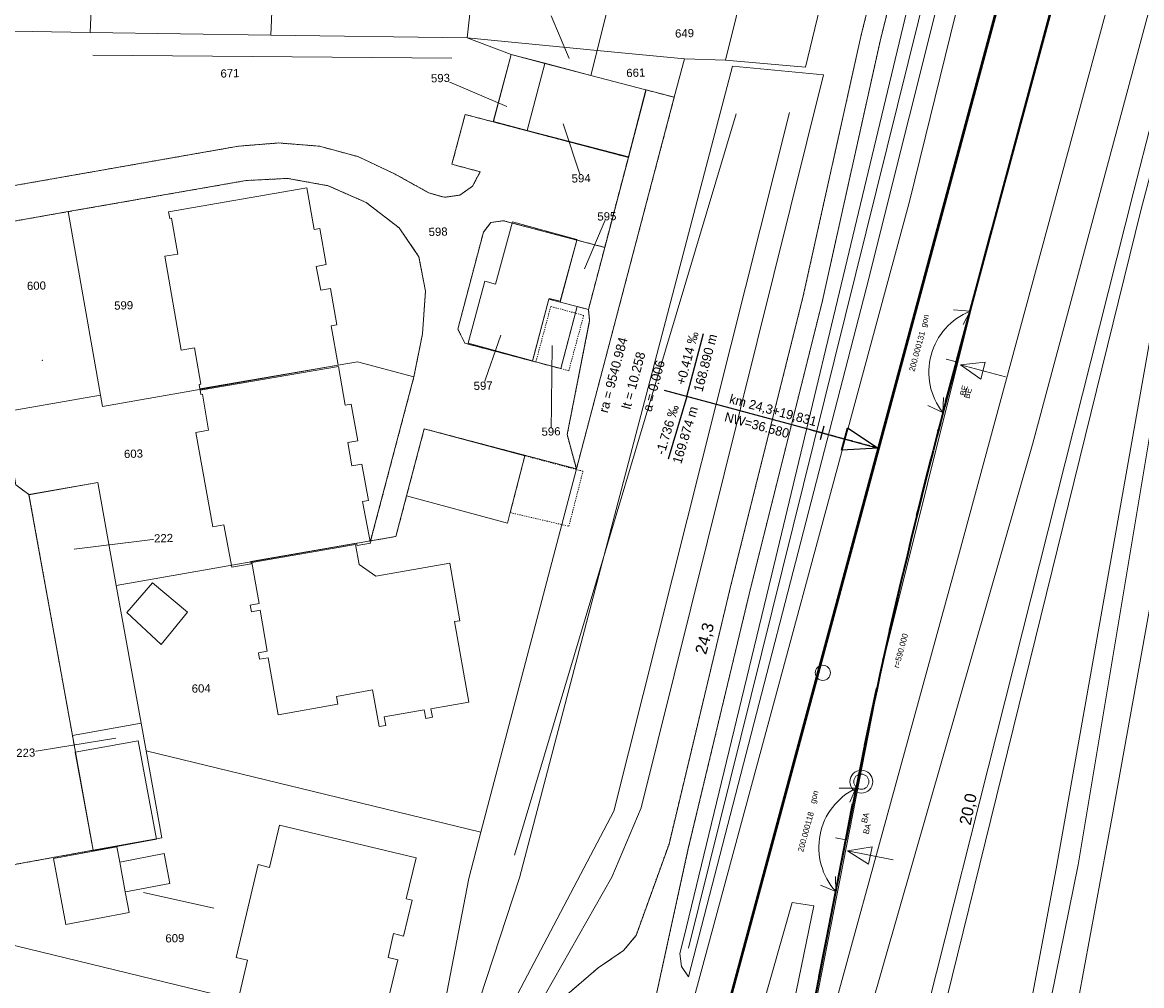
# Model space of a CAD drawing. Header units: millimetres. Extents: x -191 to 81095, y -508122 to 28741.
# Tile 40 of 251: x 4813 to 4909, y 9510 to 9593. Entities that reach past the tile are written whole.
import ezdxf
from ezdxf.enums import TextEntityAlignment as Align

# ---------------------------------------------------------------- set-up
doc = ezdxf.new("R2010")
doc.units = ezdxf.units.MM
for name, pattern in [('240620_Dorsten Achse$0$STRICHLINIE', [0.75, 0.5, -0.25]), ('STRICHPUNKT', [1, 0.5, -0.25, 0, -0.25]), ('VE22-087 DB - VST Hervest-Dorsten ALK VA2736$0$1', [0]), ('VE22-087 DB - VST Hervest-Dorsten ALK VA2736$0$2', [0.16, 0.06, -0.1]), ('VE22-087 DB - VST Hervest-Dorsten ALK VA2736$0$3', [0.26, 0.11, -0.15])]:
    doc.linetypes.add(name, pattern=pattern)
doc.layers.get('0').update_dxf_attribs({"color": 251})
for name, color, linetype, lineweight in [('240620_Dorsten Achse$0$EB-62236R-A-ACHSE', 1, 'Continuous', 35), ('240620_Dorsten Achse$0$EB-62236R-A-PFEIL-LIN', 1, 'Continuous', 18), ('240620_Dorsten Achse$0$EB-62236S-A-KM', 1, 'Continuous', 18), ('240620_Dorsten Achse$0$EB-62236S-A-KMTXT', 1, 'Continuous', 35), ('240620_Dorsten Achse$0$EB-62236S-A-PFEIL-LIN', 1, 'Continuous', 18), ('240620_Dorsten Achse$0$EB-62236S-A-PFEIL-TXT', 1, 'Continuous', 18), ('240620_Dorsten Achse$0$EB-62273R-A-ACHSE', 1, 'Continuous', 35), ('240620_Dorsten Achse$0$EB-62273R-TS-FUSS', 250, '240620_Dorsten Achse$0$STRICHLINIE', 25), ('240620_Dorsten Achse$0$EB-62273R-TS-LIN', 250, 'Continuous', 25), ('240620_Dorsten Achse$0$EB-62273R-TS-TXT-025', 250, 'Continuous', 25), ('240620_Dorsten Achse$0$EB-62273S-A-KM', 1, 'Continuous', 18), ('240620_Dorsten Achse$0$EB-62273S-A-KMTXT', 1, 'Continuous', 35), ('EB-2236R-A-ACHSE', 2, 'Continuous', 35), ('VE22-087 DB - VST Hervest-Dorsten ALK VA2736$0$AX_Bahnverkehr', 7, 'VE22-087 DB - VST Hervest-Dorsten ALK VA2736$0$1', 18), ('VE22-087 DB - VST Hervest-Dorsten ALK VA2736$0$AX_Flurstueck', 9, 'VE22-087 DB - VST Hervest-Dorsten ALK VA2736$0$1', 18), ('VE22-087 DB - VST Hervest-Dorsten ALK VA2736$0$AX_Gebaeude', 7, 'VE22-087 DB - VST Hervest-Dorsten ALK VA2736$0$1', 18), ('VE22-087 DB - VST Hervest-Dorsten ALK VA2736$0$AX_Gelaendekante', 7, 'VE22-087 DB - VST Hervest-Dorsten ALK VA2736$0$1', 18), ('VE22-087 DB - VST Hervest-Dorsten ALK VA2736$0$AX_Gleis', 7, 'VE22-087 DB - VST Hervest-Dorsten ALK VA2736$0$1', 18), ('VE22-087 DB - VST Hervest-Dorsten ALK VA2736$0$AX_Platz', 7, 'VE22-087 DB - VST Hervest-Dorsten ALK VA2736$0$1', 18), ('VE22-087 DB - VST Hervest-Dorsten ALK VA2736$0$AX_SonstigesBauwerkOderSonstigeEinrichtung', 7, 'VE22-087 DB - VST Hervest-Dorsten ALK VA2736$0$1', 18), ('VE22-087 DB - VST Hervest-Dorsten ALK VA2736$0$AX_SportFreizeitUndErholungsflaeche', 7, 'VE22-087 DB - VST Hervest-Dorsten ALK VA2736$0$1', 18), ('VE22-087 DB - VST Hervest-Dorsten ALK VA2736$0$AX_Strassenverkehr', 7, 'VE22-087 DB - VST Hervest-Dorsten ALK VA2736$0$1', 18), ('VE22-087 DB - VST Hervest-Dorsten ALK VA2736$0$AX_Vegetationsmerkmal', 7, 'VE22-087 DB - VST Hervest-Dorsten ALK VA2736$0$1', 18), ('VE22-087 DB - VST Hervest-Dorsten ALK VA2736$0$AX_Weg', 7, 'VE22-087 DB - VST Hervest-Dorsten ALK VA2736$0$1', 18), ('VE22-087 DB - VST Hervest-Dorsten ALK VA2736$0$AX_Wohnbauflaeche', 7, 'VE22-087 DB - VST Hervest-Dorsten ALK VA2736$0$1', 18), ('VE22-087 DB - VST Hervest-Dorsten ALK VA2736$0$Flurgrenzen', 9, 'VE22-087 DB - VST Hervest-Dorsten ALK VA2736$0$1', 18)]:
    doc.layers.add(name, color=color, linetype=linetype, lineweight=lineweight)
doc.layers.add('XREF ALK Kataster', color=251, linetype='Continuous')
doc.styles.add('240620_Dorsten Achse$0$Beschriftung', font='arial.ttf')
doc.styles.add('240620_Dorsten Achse$0$PROVI', font='PROVI.SHX')
doc.styles.add('VE22-087 DB - VST Hervest-Dorsten ALK VA2736$0$0', font='arial.ttf')

# ---------------------------------------------------------------- blocks, each defined once
blk = doc.blocks.new('VE22-087 DB - VST Hervest-Dorsten ALK VA2736$0$99')
at = {"color": 0}
blk.add_point((0, 0), dxfattribs=at)
blk = doc.blocks.new('VE22-087 DB - VST Hervest-Dorsten ALK VA2736')
at = {"layer": 'VE22-087 DB - VST Hervest-Dorsten ALK VA2736$0$AX_Bahnverkehr', "color": 253, "linetype": 'VE22-087 DB - VST Hervest-Dorsten ALK VA2736$0$1', "lineweight": 13, "ltscale": 0.5, "true_color": 0x999999}
for points in [[(4878.742, 9517.391, 0), (4863.956, 9465.438, 0), (4868.06, 9464.453, 0), (4873.505, 9482.625, 0), (4880.598, 9517.117, 0)], [(4863.956, 9465.438, 0), (4878.742, 9517.391, 0), (4880.598, 9517.117, 0), (4873.505, 9482.625, 0), (4868.06, 9464.453, 0)]]:
    blk.add_polyline3d(points, close=True, dxfattribs=at)
at = {"layer": 'VE22-087 DB - VST Hervest-Dorsten ALK VA2736$0$AX_Flurstueck', "linetype": 'VE22-087 DB - VST Hervest-Dorsten ALK VA2736$0$1', "lineweight": 13, "ltscale": 0.5}
for points in [[(4883.747, 9605.026, 0), (4879.87, 9589.026, 0), (4873.015, 9589.634, 0), (4869.489, 9589.73, 0), (4868.623, 9586.445, 0), (4860.23, 9554.576, 0), (4852.044, 9523.448, 0), (4850.995, 9519.458, 0), (4848.532, 9506.685, 0), (4844.825, 9488.209, 0), (4843.993, 9483.998, 0), (4841.855, 9473.189, 0), (4839.803, 9473.807, 0), (4837.901, 9474.391, 0), (4834.119, 9462.642, 0), (4839.46, 9460.949, 0), (4839.293, 9460.393, 0), (4846.879, 9458.298, 0)], [(4886.541, 9458.338, 0), (4887.61, 9460.113, 0), (4890.944, 9465.646, 0), (4897.901, 9494.171, 0), (4903.269, 9520.626, 0), (4912.443, 9575.675, 0)], [(4912.443, 9575.675, 0), (4903.269, 9520.626, 0), (4897.901, 9494.171, 0), (4890.944, 9465.646, 0), (4892.269, 9465.136, 0), (4893.398, 9464.701, 0), (4898.962, 9462.557, 0), (4904.472, 9460.434, 0), (4905.48, 9460.12, 0), (4906.931, 9459.669, 0), (4909.761, 9458.79, 0), (4907.214, 9460.358, 0), (4905.755, 9462.867, 0), (4905.659, 9465.847, 0), (4909.004, 9481.094, 0)], [(4859.61, 9589.759, 0), (4858.068, 9593.415, 0)], [(4854.256, 9585.645, 0), (4848.569, 9588.086, 0)], [(4809.26, 9575.345, 0), (4816.642, 9576.637, 0), (4831.911, 9579.307, 0), (4835.445, 9579.49, 0), (4838.937, 9578.861, 0), (4842.199, 9577.419, 0), (4845.033, 9575.238, 0), (4846.725, 9572.762, 0), (4847.281, 9569.822, 0), (4847.025, 9566.15, 0), (4846.295, 9562.48, 0), (4842.582, 9548.408, 0), (4844.747, 9548.788, 0), (4845.665, 9552.265, 0), (4847.183, 9558.017, 0), (4860.23, 9554.576, 0), (4868.623, 9586.445, 0), (4866.211, 9587.078, 0), (4864.682, 9581.287, 0), (4855.996, 9583.573, 0), (4853.1, 9584.334, 0), (4850.686, 9584.969, 0), (4849.555, 9580.699, 0), (4851.97, 9580.057, 0), (4851.325, 9578.834, 0), (4850.243, 9578.057, 0), (4848.9, 9577.867, 0), (4847.579, 9578.239, 0), (4844.635, 9579.879, 0), (4841.494, 9581.356, 0), (4838.182, 9582.249, 0), (4834.696, 9582.526, 0), (4831.24, 9582.251, 0), (4808.736, 9578.297, 0)], [(4859.085, 9584.166, 0), (4860.634, 9579.502, 0)], [(4860.925, 9571.735, 0), (4862.842, 9576.239, 0)], [(4853.755, 9566.035, 0), (4852.231, 9561.715, 0)], [(4858.142, 9565.172, 0), (4858.05, 9557.79, 0)], [(4817.149, 9547.702, 0), (4824.819, 9548.643, 0)], [(4820.739, 9531.493, 0), (4812.997, 9530.243, 0)]]:
    blk.add_polyline3d(points, dxfattribs=at)
for points in [[(4797.933, 9592.349, 0), (4805.266, 9592.215, 0), (4818.534, 9592.009, 0), (4819.369, 9611.258, 0), (4806.888, 9611.796, 0), (4807.137, 9618.665, 0), (4804.314, 9619.836, 0), (4799.033, 9622.029, 0), (4794.797, 9623.787, 0), (4792.608, 9619.455, 0), (4784.127, 9598.793, 0), (4784.227, 9596.252, 0), (4786.324, 9594.692, 0)], [(4819.369, 9611.258, 0), (4818.534, 9592.009, 0), (4834.027, 9591.767, 0), (4835.13, 9617.735, 0), (4819.755, 9620.542, 0)], [(4835.13, 9617.735, 0), (4834.027, 9591.767, 0), (4850.861, 9591.527, 0), (4853.397, 9614.4, 0)], [(4860.545, 9614.916, 0), (4853.643, 9616.627, 0), (4853.397, 9614.4, 0), (4850.861, 9591.527, 0), (4861.997, 9590.454, 0), (4866.667, 9609.281, 0), (4867.629, 9613.16, 0)], [(4866.667, 9609.281, 0), (4861.997, 9590.454, 0), (4869.489, 9589.73, 0), (4873.015, 9589.634, 0), (4874.846, 9597.014, 0), (4877.241, 9606.664, 0)], [(4877.241, 9606.664, 0), (4874.846, 9597.014, 0), (4873.015, 9589.634, 0), (4879.87, 9589.026, 0), (4883.747, 9605.026, 0)], [(4850.861, 9591.527, 0), (4834.027, 9591.767, 0), (4818.534, 9592.009, 0), (4805.266, 9592.215, 0), (4806.018, 9587.959, 0), (4806.348, 9586.09, 0), (4807.345, 9580.439, 0), (4807.58, 9579.108, 0), (4808.736, 9578.297, 0), (4831.24, 9582.251, 0), (4834.696, 9582.526, 0), (4838.182, 9582.249, 0), (4841.494, 9581.356, 0), (4844.635, 9579.879, 0), (4847.579, 9578.239, 0), (4848.9, 9577.867, 0), (4850.243, 9578.057, 0), (4851.325, 9578.834, 0), (4851.97, 9580.057, 0), (4849.555, 9580.699, 0), (4850.686, 9584.969, 0), (4853.1, 9584.334, 0), (4854.631, 9590.103, 0), (4854.633, 9590.113, 0)], [(4861.997, 9590.454, 0), (4850.861, 9591.527, 0), (4854.633, 9590.113, 0), (4857.528, 9589.355, 0), (4861.464, 9588.323, 0)], [(4854.633, 9590.113, 0), (4854.631, 9590.103, 0), (4853.1, 9584.334, 0), (4855.996, 9583.573, 0), (4856.003, 9583.602, 0), (4857.526, 9589.345, 0), (4857.528, 9589.355, 0)], [(4866.192, 9587.083, 0), (4866.211, 9587.078, 0), (4868.623, 9586.445, 0), (4869.489, 9589.73, 0), (4861.997, 9590.454, 0), (4861.464, 9588.323, 0)], [(4861.464, 9588.323, 0), (4857.528, 9589.355, 0), (4857.526, 9589.345, 0), (4856.003, 9583.602, 0), (4855.996, 9583.573, 0), (4864.682, 9581.287, 0), (4866.211, 9587.078, 0), (4866.192, 9587.083, 0)], [(4835.445, 9579.49, 0), (4831.911, 9579.307, 0), (4816.642, 9576.637, 0), (4819.421, 9560.913, 0), (4819.595, 9559.93, 0), (4839.799, 9563.468, 0), (4841.463, 9563.76, 0), (4846.295, 9562.48, 0), (4847.025, 9566.15, 0), (4847.281, 9569.822, 0), (4846.725, 9572.762, 0), (4845.033, 9575.238, 0), (4842.199, 9577.419, 0), (4838.937, 9578.861, 0)], [(4816.642, 9576.637, 0), (4809.26, 9575.345, 0), (4808.448, 9574.189, 0), (4811.049, 9559.447, 0), (4819.421, 9560.913, 0)], [(4853.962, 9575.864, 0), (4860.251, 9574.206, 0), (4862.658, 9573.571, 0), (4861.257, 9568.248, 0), (4860.293, 9568.503, 0), (4858.889, 9563.182, 0), (4856.75, 9563.747, 0), (4856.465, 9563.822, 0), (4850.669, 9565.352, 0), (4850.059, 9566.566, 0), (4852.254, 9574.879, 0), (4852.901, 9575.721, 0)], [(4853.962, 9575.864, 0), (4852.901, 9575.721, 0), (4852.254, 9574.879, 0), (4850.059, 9566.566, 0), (4850.669, 9565.352, 0), (4856.465, 9563.822, 0), (4857.875, 9569.141, 0), (4858.838, 9568.887, 0), (4860.251, 9574.206, 0)], [(4860.251, 9574.206, 0), (4858.838, 9568.887, 0), (4860.293, 9568.503, 0), (4861.257, 9568.248, 0), (4862.658, 9573.571, 0)], [(4860.293, 9568.503, 0), (4858.838, 9568.887, 0), (4857.875, 9569.141, 0), (4856.465, 9563.822, 0), (4856.75, 9563.747, 0), (4858.889, 9563.182, 0)], [(4841.463, 9563.76, 0), (4839.799, 9563.468, 0), (4819.595, 9559.93, 0), (4819.421, 9560.913, 0), (4811.049, 9559.447, 0), (4812.148, 9553.211, 0), (4813.275, 9552.385, 0), (4819.17, 9553.414, 0), (4820.765, 9544.582, 0), (4842.582, 9548.408, 0), (4846.295, 9562.48, 0)], [(4805.144, 9558.438, 0), (4804.324, 9557.277, 0), (4804.889, 9554.127, 0), (4804.897, 9554.077, 0), (4805.967, 9548.1, 0), (4805.972, 9548.07, 0), (4807.035, 9542.13, 0), (4807.037, 9542.12, 0), (4808.094, 9536.221, 0), (4808.106, 9536.153, 0), (4808.161, 9535.838, 0), (4808.686, 9532.911, 0), (4808.691, 9532.881, 0), (4810.331, 9523.728, 0), (4810.361, 9523.551, 0), (4810.887, 9520.614, 0), (4810.916, 9520.457, 0), (4818.775, 9521.884, 0), (4817.004, 9531.71, 0), (4813.275, 9552.385, 0), (4812.148, 9553.211, 0), (4811.049, 9559.447, 0)], [(4844.747, 9548.788, 0), (4842.582, 9548.408, 0), (4820.765, 9544.582, 0), (4822.897, 9532.774, 0), (4823.326, 9530.4, 0), (4852.044, 9523.448, 0), (4860.23, 9554.576, 0), (4847.183, 9558.017, 0), (4845.665, 9552.265, 0)], [(4822.897, 9532.774, 0), (4820.765, 9544.582, 0), (4819.17, 9553.414, 0), (4813.275, 9552.385, 0), (4817.004, 9531.71, 0)], [(4823.326, 9530.4, 0), (4822.897, 9532.774, 0), (4817.004, 9531.71, 0), (4818.775, 9521.884, 0), (4824.671, 9522.955, 0)], [(4848.075, 9504.966, 0), (4848.532, 9506.685, 0), (4850.995, 9519.458, 0), (4852.044, 9523.448, 0), (4823.326, 9530.4, 0), (4824.671, 9522.955, 0), (4818.775, 9521.884, 0), (4810.916, 9520.457, 0), (4805.021, 9519.386, 0), (4802.103, 9518.857, 0), (4803.104, 9513.247, 0), (4803.156, 9512.953, 0), (4810.003, 9514.193, 0), (4845.166, 9505.672, 0)], [(4801.562, 9498.955, 0), (4776.759, 9494.581, 0), (4778.349, 9493.461, 0), (4785.194, 9490.576, 0), (4824.807, 9478.411, 0), (4832.146, 9476.157, 0), (4833.433, 9480.997, 0), (4830.537, 9481.771, 0), (4833.101, 9491.409, 0), (4840.827, 9489.36, 0), (4845.166, 9505.672, 0), (4810.003, 9514.193, 0), (4803.156, 9512.953, 0), (4799.216, 9512.239, 0)]]:
    blk.add_polyline3d(points, close=True, dxfattribs=at)
at = {"layer": 'VE22-087 DB - VST Hervest-Dorsten ALK VA2736$0$AX_Gebaeude', "color": 7, "linetype": 'VE22-087 DB - VST Hervest-Dorsten ALK VA2736$0$1', "lineweight": 13, "ltscale": 0.5}
for points in [[(4854.631, 9590.103, 0), (4853.129, 9584.368, 0), (4856.003, 9583.602, 0), (4857.526, 9589.345, 0)], [(4838.779, 9572.097, 0), (4838.229, 9575.196, 0), (4837.729, 9575.108, 0), (4837.107, 9578.674, 0), (4825.251, 9576.631, 0), (4825.353, 9576.043, 0), (4825.499, 9576.068, 0), (4826.034, 9572.998, 0), (4824.933, 9572.809, 0), (4826.337, 9564.758, 0), (4827.467, 9564.952, 0), (4828.011, 9561.84, 0), (4827.865, 9561.815, 0), (4827.93, 9561.44, 0), (4839.799, 9563.468, 0), (4839.19, 9566.852, 0), (4839.691, 9566.939, 0), (4839.142, 9570.049, 0), (4838.296, 9569.901, 0), (4837.914, 9571.945, 0)], [(4853.302, 9570.429, 0), (4852.387, 9570.682, 0), (4850.934, 9565.375, 0), (4856.454, 9563.857, 0), (4857.875, 9569.141, 0), (4857.887, 9569.189, 0), (4858.825, 9568.952, 0), (4860.251, 9574.206, 0), (4860.267, 9574.263, 0), (4854.755, 9575.769, 0)], [(4829.039, 9549.625, 0), (4829.991, 9549.795, 0), (4830.671, 9546.148, 0), (4832.335, 9546.429, 0), (4832.298, 9546.635, 0), (4841.377, 9548.218, 0), (4841.413, 9548.021, 0), (4842.557, 9548.212, 0), (4841.886, 9551.784, 0), (4842.387, 9551.873, 0), (4841.828, 9554.99, 0), (4840.964, 9554.837, 0), (4840.613, 9556.843, 0), (4841.468, 9556.995, 0), (4840.907, 9560.123, 0), (4840.406, 9560.034, 0), (4839.816, 9563.37, 0), (4827.947, 9561.342, 0), (4828.012, 9560.966, 0), (4828.158, 9560.991, 0), (4828.685, 9557.904, 0), (4827.585, 9557.709, 0)], [(4847.183, 9558.017, 0), (4845.665, 9552.265, 0), (4854.328, 9549.942, 0), (4854.556, 9550.832, 0), (4855.808, 9555.711, 0)], [(4820.765, 9544.582, 0), (4819.17, 9553.414, 0), (4813.252, 9552.35, 0), (4817.004, 9531.71, 0), (4822.897, 9532.774, 0)], [(4834.635, 9533.496, 0), (4839.762, 9534.411, 0), (4839.643, 9535.072, 0), (4842.745, 9535.625, 0), (4843.298, 9532.493, 0), (4843.869, 9532.592, 0), (4843.738, 9533.33, 0), (4847.174, 9533.92, 0), (4847.301, 9533.191, 0), (4847.873, 9533.29, 0), (4847.747, 9534.009, 0), (4850.993, 9534.578, 0), (4849.781, 9541.488, 0), (4850.234, 9541.568, 0), (4849.361, 9546.506, 0), (4843.023, 9545.387, 0), (4841.582, 9546.374, 0), (4841.277, 9548.098, 0), (4832.402, 9546.563, 0), (4833.006, 9543.028, 0), (4832.259, 9542.901, 0), (4832.354, 9542.339, 0), (4833.102, 9542.467, 0), (4833.702, 9538.951, 0), (4832.955, 9538.824, 0), (4833.053, 9538.254, 0), (4833.8, 9538.38, 0)], [(4823.871, 9544.805, 0), (4821.661, 9542.255, 0), (4824.616, 9539.521, 0), (4826.87, 9542.3, 0)], [(4824.216, 9522.832, 0), (4822.655, 9531.256, 0), (4817.239, 9530.29, 0), (4818.775, 9521.884, 0), (4818.785, 9521.835, 0)], [(4846.471, 9521.237, 0), (4834.776, 9524.032, 0), (4833.912, 9520.413, 0), (4832.94, 9520.648, 0), (4831.041, 9512.694, 0), (4832.023, 9512.457, 0), (4831.213, 9509.073, 0), (4842.906, 9506.27, 0), (4843.7, 9509.542, 0), (4844.176, 9509.427, 0), (4844.911, 9512.498, 0), (4844.076, 9512.7, 0), (4844.553, 9514.734, 0), (4845.398, 9514.529, 0), (4846.131, 9517.59, 0), (4845.627, 9517.712, 0)], [(4820.814, 9522.172, 0), (4815.385, 9521.166, 0), (4816.447, 9515.532, 0), (4821.867, 9516.548, 0), (4821.536, 9518.316, 0), (4821.058, 9520.872, 0)], [(4824.872, 9521.6, 0), (4821.058, 9520.872, 0), (4821.536, 9518.316, 0), (4821.545, 9518.318, 0), (4825.36, 9519.045, 0)]]:
    blk.add_polyline3d(points, close=True, dxfattribs=at)
at = {"layer": 'VE22-087 DB - VST Hervest-Dorsten ALK VA2736$0$AX_Gelaendekante', "color": 18, "linetype": 'VE22-087 DB - VST Hervest-Dorsten ALK VA2736$0$1', "lineweight": 13, "ltscale": 0.5, "true_color": 0x520000}
for points in [[(4878.625, 9461.917, 0), (4908.035, 9578.426, 0), (4928.485, 9657.964, 0), (4948.127, 9730.105, 0), (4955.773, 9761.451, 0)], [(4955.773, 9761.451, 0), (4958.855, 9760.878, 0), (4960.42, 9759.249, 0), (4961.084, 9754.516, 0), (4959.955, 9736.756, 0), (4947.821, 9689.939, 0), (4938.986, 9661.309, 0), (4931.261, 9632.811, 0), (4921.005, 9593.244, 0), (4919.417, 9590.209, 0), (4915.943, 9583.853, 0), (4911.334, 9576.426, 0), (4901.428, 9520.598, 0), (4896.483, 9494.231, 0), (4889.832, 9467.207, 0), (4888.484, 9464.635, 0), (4886.771, 9462.434, 0), (4884.518, 9461.408, 0), (4882.092, 9461.188, 0), (4878.625, 9461.917, 0)], [(4873.626, 9589.117, 0), (4881.427, 9588.358, 0)]]:
    blk.add_polyline3d(points, dxfattribs=at)
at = {"layer": 'VE22-087 DB - VST Hervest-Dorsten ALK VA2736$0$AX_Gleis', "color": 7, "linetype": 'VE22-087 DB - VST Hervest-Dorsten ALK VA2736$0$1', "lineweight": 13, "ltscale": 0.5}
blk.add_polyline3d([(4948.32, 9752.09, 0), (4928.742, 9678.903, 0), (4910.874, 9613.02, 0), (4893.007, 9547.135, 0), (4876.561, 9487.274, 0)], dxfattribs=at)
at = {"layer": 'VE22-087 DB - VST Hervest-Dorsten ALK VA2736$0$AX_SonstigesBauwerkOderSonstigeEinrichtung', "color": 7, "linetype": 'VE22-087 DB - VST Hervest-Dorsten ALK VA2736$0$3', "lineweight": 13, "ltscale": 0.5}
for points in [[(4858.03, 9568.506, 0), (4856.75, 9563.747, 0), (4858.889, 9563.182, 0), (4859.577, 9563, 0), (4860.854, 9567.747, 0)], [(4854.556, 9550.832, 0), (4859.581, 9549.665, 0), (4860.791, 9554.379, 0), (4855.808, 9555.711, 0)]]:
    blk.add_polyline3d(points, close=True, dxfattribs=at)
at = {"layer": 'VE22-087 DB - VST Hervest-Dorsten ALK VA2736$0$AX_Strassenverkehr', "color": 253, "linetype": 'VE22-087 DB - VST Hervest-Dorsten ALK VA2736$0$1', "lineweight": 13, "ltscale": 0.5, "true_color": 0x999999}
blk.add_polyline3d([(4912.592, 9560.338, 0), (4906.211, 9524.909, 0), (4900.369, 9493.375, 0), (4893.398, 9464.701, 0), (4898.962, 9462.557, 0), (4902.078, 9474.987, 0), (4903.193, 9474.76, 0), (4904.108, 9473.714, 0), (4904.538, 9471.546, 0), (4904.327, 9468.476, 0), (4904.266, 9465.372, 0), (4904.467, 9463.42, 0), (4904.633, 9461.467, 0), (4905.48, 9460.12, 0), (4906.931, 9459.669, 0), (4909.761, 9458.79, 0), (4907.214, 9460.358, 0), (4905.755, 9462.867, 0), (4905.659, 9465.847, 0), (4909.004, 9481.094, 0)], dxfattribs=at)
blk.add_polyline3d([(4913.547, 9576.427, 0), (4912.443, 9575.675, 0), (4903.269, 9520.626, 0), (4897.901, 9494.171, 0), (4890.944, 9465.646, 0), (4892.269, 9465.136, 0), (4893.398, 9464.701, 0), (4900.369, 9493.375, 0), (4906.211, 9524.909, 0), (4912.592, 9560.338, 0), (4914.329, 9569.48, 0), (4914.874, 9571.361, 0), (4915.241, 9572.491, 0), (4915.9, 9573.828, 0)], close=True, dxfattribs=at)
at = {"layer": 'VE22-087 DB - VST Hervest-Dorsten ALK VA2736$0$AX_Vegetationsmerkmal', "color": 7, "linetype": 'VE22-087 DB - VST Hervest-Dorsten ALK VA2736$0$1', "lineweight": 13, "ltscale": 0.5}
for points in [[(4957.255, 9760.556, 0), (4908.647, 9576.738, 0), (4881.031, 9464.634, 0)], [(4818.756, 9590.059, 0), (4849.556, 9589.802, 0)], [(4823.085, 9518.268, 0), (4829.136, 9516.924, 0)]]:
    blk.add_polyline3d(points, dxfattribs=at)
at = {"layer": 'VE22-087 DB - VST Hervest-Dorsten ALK VA2736$0$AX_Wohnbauflaeche', "color": 253, "linetype": 'VE22-087 DB - VST Hervest-Dorsten ALK VA2736$0$1', "lineweight": 13, "ltscale": 0.5, "true_color": 0x999999}
blk.add_polyline3d([(4786.324, 9594.692, 0), (4797.933, 9592.349, 0), (4805.266, 9592.215, 0), (4818.534, 9592.009, 0), (4834.027, 9591.767, 0), (4850.861, 9591.527, 0), (4853.397, 9614.4, 0)], dxfattribs=at)
at = {"layer": 'VE22-087 DB - VST Hervest-Dorsten ALK VA2736$0$AX_Platz', "color": 7, "xscale": 0.5, "yscale": 0.5, "zscale": 0.5, "rotation": 1.589383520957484}
blk.add_blockref('VE22-087 DB - VST Hervest-Dorsten ALK VA2736$0$99', (4814.426, 9563.886), dxfattribs=at)
at = {"layer": 'VE22-087 DB - VST Hervest-Dorsten ALK VA2736$0$AX_Flurstueck', "char_height": 0.7, "attachment_point": 2, "style": 'VE22-087 DB - VST Hervest-Dorsten ALK VA2736$0$0', "bg_fill": 3, "box_fill_scale": 1, "bg_fill_color": 256, "bg_fill_transparency": 0}
for s, insert, rotation in [('649', (4869.493, 9592.282), 1.58939), ('671', (4830.505, 9588.85), 1.58939), ('593', (4848.559, 9588.436), 1.58939), ('661', (4865.311, 9588.897), 1.58939), ('594', (4860.625, 9579.852), 1.58939), ('595', (4862.832, 9576.589), 1.58939), ('598', (4848.358, 9575.266), 1.58939), ('600', (4813.907, 9570.641), 1.58938), ('599', (4821.385, 9568.952), 1.58938), ('597', (4852.221, 9562.065), 1.58938), ('596', (4858.04, 9558.139), 1.58938), ('603', (4822.229, 9556.233), 1.58938), ('222', (4824.809, 9548.993), 1.58938), ('604', (4828.036, 9536.114), 1.58938), ('223', (4812.988, 9530.593), 1.58938), ('609', (4825.779, 9514.693), 1.58937)]:
    blk.add_mtext(s, dxfattribs=dict(at, insert=insert, rotation=rotation))
at = {"layer": 'VE22-087 DB - VST Hervest-Dorsten ALK VA2736$0$AX_Bahnverkehr', "color": 253, "linetype": 'VE22-087 DB - VST Hervest-Dorsten ALK VA2736$0$1', "lineweight": 13, "ltscale": 0.5, "true_color": 0x999999}
for points in [[(4911.893, 9700.727, 0), (4908.166, 9683.934, 0), (4902.903, 9663.692, 0), (4898.281, 9643.438, 0), (4893.184, 9619.119, 0), (4886.277, 9591.259, 0), (4881.335, 9569.016, 0), (4875.043, 9543.844, 0), (4869.825, 9522.022, 0), (4866.56, 9507.09, 0), (4861.546, 9483.628, 0), (4859.732, 9468.944, 0), (4861.264, 9475.094, 0), (4870.333, 9509.257, 0), (4888.831, 9577.619, 0), (4899.686, 9621.809, 0), (4905.661, 9643.461, 0), (4921.117, 9700.93, 0)], [(4912.925, 9607.258, 0), (4899.342, 9556.66, 0), (4884.029, 9503.215, 0), (4873.305, 9462.158, 0), (4882.729, 9459.895, 0), (4885.835, 9459.948, 0), (4887.61, 9460.113, 0), (4890.944, 9465.646, 0), (4897.901, 9494.171, 0), (4903.269, 9520.626, 0), (4912.443, 9575.675, 0)], [(4883.747, 9605.026, 0), (4879.87, 9589.026, 0), (4873.015, 9589.634, 0), (4869.489, 9589.73, 0), (4868.623, 9586.445, 0), (4860.23, 9554.576, 0), (4852.044, 9523.448, 0), (4850.995, 9519.458, 0), (4848.532, 9506.685, 0), (4844.825, 9488.209, 0), (4843.993, 9483.998, 0), (4854.082, 9500.747, 0), (4858.778, 9508.952, 0), (4862.088, 9511.797, 0), (4864.27, 9513.287, 0), (4865.346, 9514.587, 0), (4868.173, 9522.418, 0), (4873.392, 9544.249, 0), (4879.681, 9569.407, 0), (4884.623, 9591.648, 0), (4891.525, 9619.499, 0)]]:
    blk.add_polyline3d(points, dxfattribs=at)
blk.add_polyline3d([(4951.779, 9753.344, 0), (4931.647, 9746.046, 0), (4921.117, 9700.93, 0), (4905.661, 9643.461, 0), (4899.686, 9621.809, 0), (4888.831, 9577.619, 0), (4870.333, 9509.257, 0), (4861.264, 9475.094, 0), (4859.732, 9468.944, 0), (4858.903, 9465.616, 0), (4870.436, 9462.847, 0), (4873.305, 9462.158, 0), (4884.029, 9503.215, 0), (4899.342, 9556.66, 0), (4912.925, 9607.258, 0), (4946.528, 9731.283, 0)], close=True, dxfattribs=at)
at = {"layer": 'VE22-087 DB - VST Hervest-Dorsten ALK VA2736$0$AX_Gebaeude', "color": 7, "linetype": 'VE22-087 DB - VST Hervest-Dorsten ALK VA2736$0$1', "lineweight": 13, "ltscale": 0.5}
blk.add_polyline3d([(4857.526, 9589.345, 0), (4856.003, 9583.602, 0), (4864.683, 9581.328, 0), (4866.192, 9587.083, 0)], close=True, dxfattribs=at)
at = {"layer": 'VE22-087 DB - VST Hervest-Dorsten ALK VA2736$0$AX_Gelaendekante', "color": 18, "linetype": 'VE22-087 DB - VST Hervest-Dorsten ALK VA2736$0$1', "lineweight": 13, "ltscale": 0.5, "true_color": 0x520000}
for points in [[(4933.191, 9757.834, 0), (4931.474, 9757.584, 0), (4929.114, 9756.758, 0), (4927.439, 9755.039, 0), (4925.025, 9752.513, 0), (4923.136, 9749.369, 0), (4921.585, 9743.142, 0), (4916.894, 9716.756, 0), (4910.085, 9682.658, 0), (4903.394, 9657.077, 0), (4894.207, 9617.363, 0), (4876.989, 9545.543, 0), (4869.439, 9514.376, 0), (4869.097, 9513.023, 0), (4869.254, 9511.912, 0), (4869.836, 9511.029, 0)], [(4869.836, 9511.029, 0), (4885.079, 9570.021, 0), (4899.956, 9629.383, 0), (4916.805, 9690.726, 0), (4930.117, 9746.167, 0), (4933.191, 9757.834, 0)], [(4848.015, 9493.697, 0), (4850.264, 9503.998, 0), (4855.358, 9519.523, 0), (4873.626, 9589.117, 0)], [(4881.427, 9588.358, 0), (4865.785, 9525.514, 0), (4863.264, 9519.565, 0), (4857.561, 9509.523, 0), (4848.015, 9493.697, 0)]]:
    blk.add_polyline3d(points, dxfattribs=at)
at = {"layer": 'VE22-087 DB - VST Hervest-Dorsten ALK VA2736$0$AX_Gleis', "color": 7, "linetype": 'VE22-087 DB - VST Hervest-Dorsten ALK VA2736$0$1', "lineweight": 13, "ltscale": 0.5}
for points in [[(4870.436, 9462.847, 0), (4872.038, 9468.962, 0), (4876.561, 9487.274, 0), (4881.241, 9511.282, 0), (4886.345, 9537.262, 0), (4894.35, 9569.33, 0), (4907.99, 9619.637, 0), (4923.054, 9675.913, 0), (4943.09, 9750.194, 0)], [(4937.114, 9748.027, 0), (4926.786, 9707.413, 0), (4911.437, 9649.991, 0), (4895.982, 9592.539, 0), (4877.454, 9523.779, 0), (4861.558, 9464.978, 0)]]:
    blk.add_polyline3d(points, dxfattribs=at)
at = {"layer": 'VE22-087 DB - VST Hervest-Dorsten ALK VA2736$0$AX_Platz', "color": 254, "linetype": 'VE22-087 DB - VST Hervest-Dorsten ALK VA2736$0$1', "lineweight": 13, "ltscale": 0.5, "true_color": 0xd9ffd9}
blk.add_polyline3d([(4819.421, 9560.913, 0), (4816.642, 9576.637, 0), (4809.26, 9575.345, 0), (4808.448, 9574.189, 0), (4811.049, 9559.447, 0)], close=True, dxfattribs=at)
at = {"layer": 'VE22-087 DB - VST Hervest-Dorsten ALK VA2736$0$AX_SportFreizeitUndErholungsflaeche', "color": 253, "linetype": 'VE22-087 DB - VST Hervest-Dorsten ALK VA2736$0$1', "lineweight": 13, "ltscale": 0.5, "true_color": 0x999999}
blk.add_polyline3d([(4808.736, 9578.297, 0), (4831.24, 9582.251, 0), (4834.696, 9582.526, 0), (4838.182, 9582.249, 0), (4841.494, 9581.356, 0), (4844.635, 9579.879, 0), (4847.579, 9578.239, 0), (4848.9, 9577.867, 0), (4850.243, 9578.057, 0), (4851.325, 9578.834, 0), (4851.97, 9580.057, 0), (4849.555, 9580.699, 0), (4850.686, 9584.969, 0), (4853.1, 9584.334, 0), (4854.631, 9590.103, 0), (4854.633, 9590.113, 0), (4850.861, 9591.527, 0), (4834.027, 9591.767, 0), (4818.534, 9592.009, 0), (4805.266, 9592.215, 0)], dxfattribs=at)
at = {"layer": 'VE22-087 DB - VST Hervest-Dorsten ALK VA2736$0$AX_Vegetationsmerkmal', "color": 7, "linetype": 'VE22-087 DB - VST Hervest-Dorsten ALK VA2736$0$1', "lineweight": 13, "ltscale": 0.5}
for points in [[(4869.848, 9513.481, 0), (4892.249, 9603.867, 0), (4913.595, 9687.521, 0), (4924.265, 9750.645, 0)], [(4850.027, 9499.758, 0), (4863.442, 9525.235, 0), (4878.517, 9585.147, 0)], [(4854.917, 9521.469, 0), (4873.944, 9585.02, 0)]]:
    blk.add_polyline3d(points, dxfattribs=at)
blk.add_polyline3d([(4866.211, 9587.078, 0), (4864.682, 9581.287, 0), (4862.658, 9573.571, 0), (4861.257, 9568.248, 0), (4861.364, 9567.306, 0), (4859.437, 9557.523, 0), (4860.23, 9554.576, 0), (4868.623, 9586.445, 0)], close=True, dxfattribs=at)
at = {"layer": 'VE22-087 DB - VST Hervest-Dorsten ALK VA2736$0$AX_Weg', "color": 7, "linetype": 'VE22-087 DB - VST Hervest-Dorsten ALK VA2736$0$2', "lineweight": 13, "ltscale": 0.5}
for points in [[(4891.525, 9619.499, 0), (4884.623, 9591.648, 0), (4879.681, 9569.407, 0), (4873.392, 9544.249, 0), (4868.173, 9522.418, 0), (4865.346, 9514.587, 0), (4864.27, 9513.287, 0), (4862.088, 9511.797, 0), (4858.778, 9508.952, 0)], [(4866.56, 9507.09, 0), (4869.825, 9522.022, 0), (4875.043, 9543.844, 0), (4881.335, 9569.016, 0), (4886.277, 9591.259, 0), (4893.184, 9619.119, 0)], [(4810.916, 9520.457, 0), (4818.775, 9521.884, 0), (4817.004, 9531.71, 0), (4813.275, 9552.385, 0), (4812.148, 9553.211, 0)], [(4809.26, 9575.345, 0), (4816.642, 9576.637, 0), (4831.911, 9579.307, 0), (4835.445, 9579.49, 0), (4838.937, 9578.861, 0), (4842.199, 9577.419, 0), (4845.033, 9575.238, 0), (4846.725, 9572.762, 0), (4847.281, 9569.822, 0), (4847.025, 9566.15, 0), (4846.295, 9562.48, 0), (4842.582, 9548.408, 0), (4844.747, 9548.788, 0), (4845.665, 9552.265, 0), (4847.183, 9558.017, 0), (4860.23, 9554.576, 0), (4859.437, 9557.523, 0), (4861.364, 9567.306, 0), (4861.257, 9568.248, 0), (4860.293, 9568.503, 0), (4858.889, 9563.182, 0), (4856.75, 9563.747, 0), (4856.465, 9563.822, 0), (4850.669, 9565.352, 0), (4850.059, 9566.566, 0), (4852.254, 9574.879, 0), (4852.901, 9575.721, 0), (4853.962, 9575.864, 0), (4860.251, 9574.206, 0), (4862.658, 9573.571, 0), (4864.682, 9581.287, 0), (4855.996, 9583.573, 0), (4853.1, 9584.334, 0), (4850.686, 9584.969, 0), (4849.555, 9580.699, 0), (4851.97, 9580.057, 0), (4851.325, 9578.834, 0), (4850.243, 9578.057, 0), (4848.9, 9577.867, 0), (4847.579, 9578.239, 0), (4844.635, 9579.879, 0), (4841.494, 9581.356, 0), (4838.182, 9582.249, 0), (4834.696, 9582.526, 0), (4831.24, 9582.251, 0), (4808.736, 9578.297, 0)]]:
    blk.add_polyline3d(points, dxfattribs=at)
blk.add_polyline3d([(4866.211, 9587.078, 0), (4864.682, 9581.287, 0), (4862.658, 9573.571, 0), (4861.257, 9568.248, 0), (4861.364, 9567.306, 0), (4859.437, 9557.523, 0), (4860.23, 9554.576, 0), (4868.623, 9586.445, 0)], close=True, dxfattribs=at)
at = {"layer": 'VE22-087 DB - VST Hervest-Dorsten ALK VA2736$0$AX_Wohnbauflaeche', "color": 253, "linetype": 'VE22-087 DB - VST Hervest-Dorsten ALK VA2736$0$1', "lineweight": 13, "ltscale": 0.5, "true_color": 0x999999}
blk.add_polyline3d([(4853.397, 9614.4, 0), (4850.861, 9591.527, 0), (4854.633, 9590.113, 0), (4857.528, 9589.355, 0), (4861.464, 9588.323, 0), (4866.192, 9587.083, 0), (4866.211, 9587.078, 0), (4868.623, 9586.445, 0), (4869.489, 9589.73, 0), (4873.015, 9589.634, 0), (4879.87, 9589.026, 0), (4883.747, 9605.026, 0)], dxfattribs=at)
for points in [[(4838.937, 9578.861, 0), (4835.445, 9579.49, 0), (4831.911, 9579.307, 0), (4816.642, 9576.637, 0), (4819.421, 9560.913, 0), (4811.049, 9559.447, 0), (4812.148, 9553.211, 0), (4813.275, 9552.385, 0), (4819.17, 9553.414, 0), (4820.765, 9544.582, 0), (4822.897, 9532.774, 0), (4823.326, 9530.4, 0), (4852.044, 9523.448, 0), (4860.23, 9554.576, 0), (4847.183, 9558.017, 0), (4845.665, 9552.265, 0), (4844.747, 9548.788, 0), (4842.582, 9548.408, 0), (4846.295, 9562.48, 0), (4847.025, 9566.15, 0), (4847.281, 9569.822, 0), (4846.725, 9572.762, 0), (4845.033, 9575.238, 0), (4842.199, 9577.419, 0)], [(4848.075, 9504.966, 0), (4848.532, 9506.685, 0), (4850.995, 9519.458, 0), (4852.044, 9523.448, 0), (4823.326, 9530.4, 0), (4824.671, 9522.955, 0), (4818.775, 9521.884, 0), (4810.916, 9520.457, 0), (4805.021, 9519.386, 0), (4802.103, 9518.857, 0), (4803.104, 9513.247, 0), (4803.156, 9512.953, 0), (4799.216, 9512.239, 0), (4801.562, 9498.955, 0), (4776.759, 9494.581, 0), (4778.349, 9493.461, 0), (4785.194, 9490.576, 0), (4824.807, 9478.411, 0), (4832.146, 9476.157, 0), (4833.433, 9480.997, 0), (4830.537, 9481.771, 0), (4833.101, 9491.409, 0), (4840.827, 9489.36, 0), (4845.166, 9505.672, 0)]]:
    blk.add_polyline3d(points, close=True, dxfattribs=at)
at = {"layer": 'VE22-087 DB - VST Hervest-Dorsten ALK VA2736$0$Flurgrenzen', "ltscale": 0.5}
for points in [[(4969.089, 9782.442, 0), (4967.505, 9778.886, 0), (4966.702, 9777.108, 0), (4962.666, 9768.152, 0), (4961.848, 9766.371, 0), (4960.299, 9762.945, 0), (4960.064, 9762.026, 0), (4912.443, 9575.675, 0), (4903.269, 9520.626, 0), (4897.901, 9494.171, 0), (4890.944, 9465.646, 0), (4887.61, 9460.113, 0), (4886.541, 9458.338, 0), (4881.829, 9450.521, 0), (4880.824, 9448.855, 0), (4880.789, 9448.729, 0), (4878.407, 9440.061, 0), (4878.08, 9438.872, 0), (4873.545, 9422.369, 0), (4873.274, 9421.503, 0), (4872.373, 9417.602, 0), (4866.127, 9390.566, 0), (4865.46, 9387.683, 0)], [(4865.46, 9387.683, 0), (4866.127, 9390.566, 0), (4872.373, 9417.602, 0), (4873.274, 9421.503, 0), (4873.545, 9422.369, 0), (4878.08, 9438.872, 0), (4878.407, 9440.061, 0), (4880.789, 9448.729, 0), (4880.824, 9448.855, 0), (4881.829, 9450.521, 0), (4886.541, 9458.338, 0), (4887.61, 9460.113, 0), (4890.944, 9465.646, 0), (4897.901, 9494.171, 0), (4903.269, 9520.626, 0), (4912.443, 9575.675, 0), (4960.064, 9762.026, 0), (4960.299, 9762.945, 0), (4961.848, 9766.371, 0), (4962.666, 9768.152, 0), (4966.702, 9777.108, 0), (4967.505, 9778.886, 0), (4969.089, 9782.442, 0)]]:
    blk.add_polyline3d(points, dxfattribs=at)
blk = doc.blocks.new('240620_Dorsten Achse$0$PVI_TSNW')
at = {"color": 0, "linetype": 'ByBlock', "lineweight": -2, "flags": 128}
blk.add_lwpolyline([(0, 7.5), (0, 0), (-1.25, 3.75), (1.25, 3.75), (0, 0)], dxfattribs=at)

msp = doc.modelspace()

# ---------------------------------------------------------------- linework, layer by layer
at = {"layer": 'EB-2236R-A-ACHSE', "color": 251, "linetype": 'STRICHPUNKT', "ltscale": 10, "flags": 128}
msp.add_lwpolyline([(4859.502, 9422.799), (4872.511, 9471.077, 0.017829), (4877.336, 9491.914), (4880.465, 9508.02), (4883.328, 9522.752, -0.017829), (4892.816, 9563.73), (4973.336, 9862.553, -0.005234), (4993.14, 9933.103), (5038.787, 10089.402, -0.000207), (5041.243, 10097.8, -0.000622), (5043.007, 10103.796, -0.001037), (5045.268, 10111.383, -0.001452), (5047.324, 10118.162, -0.001867), (5049.623, 10125.563, -0.002282), (5051.83, 10132.469, -0.002696), (5054.241, 10139.759, -0.003111), (5056.621, 10146.683, -0.066775), (5124.742, 10280.593, -0.032347), (5164.803, 10331.303, -0.004102), (5170.572, 10337.602, -0.003555), (5176.723, 10344.115, -0.003008), (5182.611, 10350.188, -0.002461), (5188.975, 10356.61, -0.001914), (5194.843, 10362.429, -0.001367), (5201.444, 10368.889, -0.00082), (5206.677, 10373.967, -0.000273), (5214.02, 10381.059), (5282.892, 10447.511)], format="xyb", dxfattribs=at)

# ---------------------------------------------------------------- next in the draw order: block references
at = {"layer": 'XREF ALK Kataster', "color": 251}
msp.add_blockref('VE22-087 DB - VST Hervest-Dorsten ALK VA2736', (0, 0), dxfattribs=at)

# ---------------------------------------------------------------- next in the draw order: linework, layer by layer
at = {"layer": '240620_Dorsten Achse$0$EB-62236R-A-ACHSE', "color": 251}
for p, q in [((4892.821, 9563.751), (4973.336, 9862.559)), ((4880.47, 9508.044), (4883.332, 9522.775))]:
    msp.add_line(p, q, dxfattribs=at)
msp.add_arc((5462.502, 9410.249), 590, 164.91966, 169.00507, dxfattribs=at)
at = {"layer": '240620_Dorsten Achse$0$EB-62236R-A-PFEIL-LIN', "color": 251}
for p, q in [((4892.821, 9563.751), (4891.952, 9563.985)), ((4883.332, 9522.775), (4882.449, 9522.947))]:
    msp.add_line(p, q, dxfattribs=at)
at = {"layer": '240620_Dorsten Achse$0$EB-62236R-A-PFEIL-LIN', "color": 251, "flags": 128}
for points in [[(4892.584, 9568.205), (4893.992, 9568.096), (4893.407, 9566.95)], [(4890.379, 9560.02), (4891.65, 9559.406), (4891.72, 9560.691)], [(4882.779, 9527.2), (4884.191, 9527.193), (4883.689, 9526.008)], [(4881.163, 9518.879), (4882.474, 9518.358), (4882.453, 9519.644)]]:
    msp.add_lwpolyline(points, dxfattribs=at)
at = {"layer": '240620_Dorsten Achse$0$EB-62236R-A-PFEIL-LIN', "color": 251}
for centre, start, end in [((4896.08, 9562.873), 111.7894, 218.0498), ((4886.645, 9522.131), 115.87494, 222.13531)]:
    msp.add_arc(centre, 5.625, start, end, dxfattribs=at)
at = {"layer": '240620_Dorsten Achse$0$EB-62236S-A-KM', "color": 251}
for radius in [0.975, 0.65]:
    msp.add_circle((4884.666, 9527.762), radius, dxfattribs=at)
at = {"layer": '240620_Dorsten Achse$0$EB-62236S-A-PFEIL-LIN', "color": 251, "flags": 128}
for points in [[(4897.029, 9562.473), (4893.168, 9563.517), (4895.294, 9563.719), (4894.903, 9562.271), (4893.168, 9563.517)], [(4887.402, 9521.055), (4883.476, 9521.821), (4885.582, 9522.174), (4885.295, 9520.702), (4883.476, 9521.821)]]:
    msp.add_lwpolyline(points, dxfattribs=at)
at = {"layer": '240620_Dorsten Achse$0$EB-62273R-A-ACHSE', "color": 251}
msp.add_line((4841.92, 9392.336), (4915.502, 9665.413), dxfattribs=at)
at = {"layer": '240620_Dorsten Achse$0$EB-62273R-TS-FUSS', "color": 251, "flags": 128}
msp.add_lwpolyline([(4886.117, 9556.36), (4881.289, 9557.661), (4881.289, 9557.661), (4881.289, 9557.661)], dxfattribs=at)
at = {"layer": '240620_Dorsten Achse$0$EB-62273R-TS-LIN', "color": 251}
for p, q in [((4869.703, 9560.783), (4871.124, 9566.199)), ((4881.289, 9557.661), (4867.771, 9561.303)), ((4869.703, 9560.783), (4868.099, 9555.417)), ((4881.445, 9558.24), (4881.133, 9557.081))]:
    msp.add_line(p, q, dxfattribs=at)
at = {"layer": '240620_Dorsten Achse$0$EB-62273S-A-KM', "color": 251}
msp.add_circle((4881.366, 9537.101), 0.65, dxfattribs=at)

# ---------------------------------------------------------------- next in the draw order: block references
at = {"layer": '240620_Dorsten Achse$0$EB-62273R-TS-LIN', "color": 251, "xscale": 0.8, "yscale": 0.8, "rotation": 74.91955867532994}
msp.add_blockref('240620_Dorsten Achse$0$PVI_TSNW', (4886.117, 9556.36), dxfattribs=at)

# ---------------------------------------------------------------- next in the draw order: texts
at = {"layer": '240620_Dorsten Achse$0$EB-62236S-A-KMTXT', "color": 251, "style": '240620_Dorsten Achse$0$Beschriftung'}
msp.add_text('20,0', height=1, rotation=78.37864, dxfattribs=at).set_placement((4894.305, 9525.309), align=Align.CENTER)
at = {"layer": '240620_Dorsten Achse$0$EB-62236S-A-PFEIL-TXT', "color": 251, "style": '240620_Dorsten Achse$0$PROVI'}
for p in [(4890.193, 9566.674), (4880.707, 9525.844)]:
    msp.add_text('gon', height=0.5, rotation=74.87125, dxfattribs=at).set_placement(p)
for s, p in [('200.000131', (4889.683, 9564.597)), ('200.000118', (4880.142, 9523.395))]:
    msp.add_text(s, height=0.5, rotation=74.87125, dxfattribs=at).set_placement(p, align=Align.CENTER)
for p in [(4893.331, 9561.801), (4893.677, 9561.567)]:
    msp.add_text('BE', height=0.5, rotation=74.87125, dxfattribs=at).set_placement(p, align=Align.TOP_RIGHT)
for s, p in [('r=590.000', (4887.406, 9537.598)), ('BA', (4884.648, 9524.302)), ('BA', (4884.792, 9523.347))]:
    msp.add_text(s, height=0.5, rotation=74.87125, dxfattribs=at).set_placement(p, align=Align.TOP_LEFT)
at = {"layer": '240620_Dorsten Achse$0$EB-62273R-TS-TXT-025', "color": 251, "style": '240620_Dorsten Achse$0$PROVI'}
for s, rotation, p in [('+0.414 ‰', 75.29258, (4869.741, 9564.081)), ('168.890 m', 75.29258, (4871.289, 9563.675)), ('-1.736 ‰', 73.35733, (4868.02, 9557.946)), ('169.874 m', 73.35733, (4869.553, 9557.488))]:
    msp.add_text(s, height=0.8, rotation=rotation, dxfattribs=at).set_placement(p, align=Align.MIDDLE_CENTER)
for s, p in [('ra = 9540.984', (4863.77, 9562.531)), ('lt = 10.258', (4865.508, 9562.062)), ('a = 0.006', (4867.246, 9561.594))]:
    msp.add_text(s, height=0.8, rotation=74.91956, dxfattribs=at).set_placement(p, align=Align.CENTER)
msp.add_text('km 24,3+19,831', height=0.8, rotation=344.91956, dxfattribs=at).set_placement((4873.283, 9560.232))
msp.add_text('NW=36.580', height=0.8, rotation=344.91956, dxfattribs=at).set_placement((4873.074, 9559.46), align=Align.TOP_LEFT)
at = {"layer": '240620_Dorsten Achse$0$EB-62273S-A-KMTXT', "color": 251, "style": '240620_Dorsten Achse$0$Beschriftung'}
msp.add_text('24,3', height=1, rotation=74.87133, dxfattribs=at).set_placement((4871.7, 9539.915), align=Align.CENTER)

doc.saveas('drawing.dxf')
